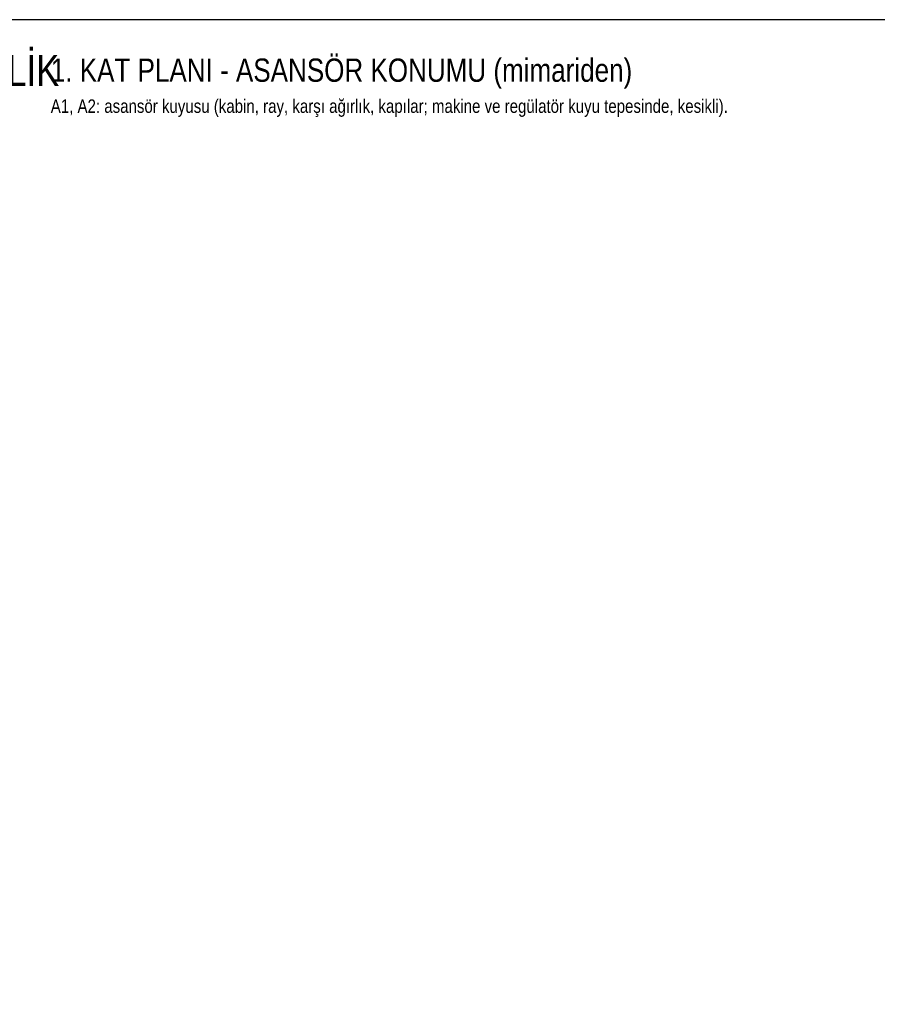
# Model space of a CAD drawing. Header units: centimetres. Extents: x 0 to 15445, y -30 to 2970.
# Tile 7 of 34: x 1160 to 1988, y 2019 to 2970. Entities that reach past the tile are written whole.
import ezdxf
from ezdxf.enums import TextEntityAlignment as Align

# ---------------------------------------------------------------- set-up
doc = ezdxf.new("R2010")
doc.units = ezdxf.units.CM
for name, color, linetype in [('ASN-ANTET', 4, 'CONTINUOUS'), ('ASN-BASLIK', 5, 'CONTINUOUS'), ('ASN-CERCEVE', 7, 'CONTINUOUS'), ('ASN-YAZI', 4, 'CONTINUOUS')]:
    doc.layers.add(name, color=color, linetype=linetype)
doc.styles.get("Standard").update_dxf_attribs({"font": 'arial.ttf', "width": 0.8})

msp = doc.modelspace()

# ---------------------------------------------------------------- linework, layer by layer
at = {"layer": 'ASN-CERCEVE'}
for points in [[(0, 0), (15445, 0), (15445, 2970), (0, 2970)], [(100, 0), (15420, 0), (15420, 2970), (100, 2970)]]:
    msp.add_lwpolyline(points, close=True, dxfattribs=at)

# ---------------------------------------------------------------- texts
at = {"layer": 'ASN-ANTET', "width": 0.8}
msp.add_text('ROTAŞ MÜHENDİSLİK.PROJE.MÜŞAVİRLİK', height=30, dxfattribs=at).set_placement((510.86, 2935.96), align=Align.TOP_LEFT)
at = {"layer": 'ASN-BASLIK', "width": 0.8}
msp.add_text('1. KAT PLANI - ASANSÖR KONUMU (mimariden)', height=22.5, dxfattribs=at).set_placement((1190, 2910))
at = {"layer": 'ASN-YAZI', "width": 0.8}
msp.add_text('A1, A2: asansör kuyusu (kabin, ray, karşı ağırlık, kapılar; makine ve regülatör kuyu tepesinde, kesikli).', height=13, dxfattribs=at).set_placement((1190, 2880))

doc.saveas('drawing.dxf')
